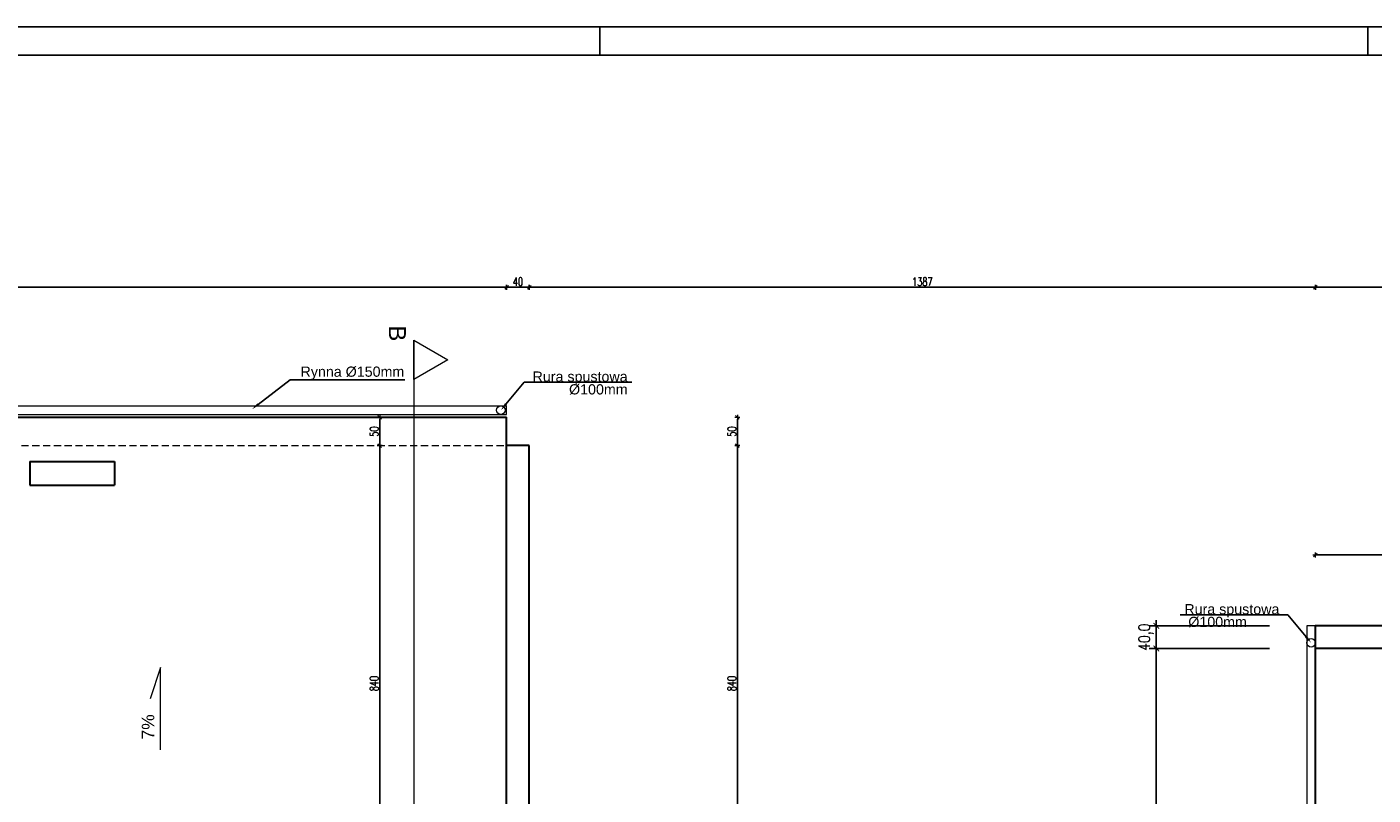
# Model space of a CAD drawing. Header units: millimetres. Extents: x 64838 to 107664, y -36848 to 0.
# Tile 107 of 109: x 98314 to 100689, y -28247 to -26891. Entities that reach past the tile are written whole.
import ezdxf
from ezdxf import colors
from ezdxf.entities.mleader import LeaderData, LeaderLine
from ezdxf.math import Vec2, Vec3

# ---------------------------------------------------------------- set-up
doc = ezdxf.new("R2010")
doc.units = ezdxf.units.MM
doc.linetypes.add('DASHED', pattern=[19.05, 12.7, -6.35])
doc.layers.get('Defpoints').update_dxf_attribs({"color": 30})
for name, color, linetype, lineweight in [('0.25', 3, 'Continuous', 25), ('J wymiary', 1, 'Continuous', 9), ('OPIS', 7, 'Continuous', 5), ('sciany', 252, 'Continuous', 30)]:
    doc.layers.add(name, color=color, linetype=linetype, lineweight=lineweight)
doc.layers.add('e-cad_opisy', color=7, linetype='Continuous')
doc.styles.add('ADESK2', font='simplex', dxfattribs={"width": 0.7})
doc.styles.add('e-cad_1', font='simplex.shx', dxfattribs={"width": 0.8})
doc.styles.get("Standard").update_dxf_attribs({"font": 'arial.ttf'})
doc.dimstyles.new('1-100', dxfattribs={"dimscale": 1.5, "dimtxt": 10, "dimasz": 2, "dimexe": 1, "dimexo": 1, "dimgap": 1.5, "dimtad": 1, "dimdec": 0, "dimrnd": 0.5, "dimdsep": 46, "dimtxsty": 'ADESK2', "dimblk": 'wymiar', "dimcen": -1, "dimdle": 5, "dimse1": 1, "dimse2": 1, "dimclrd": 256, "dimclre": 256, "dimclrt": 256, "dimadec": 0, "dimazin": 0, "dimtfac": 1, "dimtdec": 0, "dimtix": 1, "dimtmove": 0, "dimatfit": 3, "dimfxl": 20, "dimfxlon": 1, "dimtolj": 1, "dimtzin": 0, "dimarcsym": 0})
doc.dimstyles.new('e-cad_1_100_[cm]', dxfattribs={"dimscale": 10, "dimtxt": 2, "dimasz": 1, "dimexe": 1.25, "dimexo": 0.625, "dimtad": 1, "dimdec": 1, "dimrnd": 0.1, "dimzin": 1, "dimtxsty": 'e-cad_1', "dimblk": 'ARCHTICK', "dimcen": 2.5, "dimdle": 5, "dimclrd": 256, "dimclre": 256, "dimclrt": 7, "dimadec": 0, "dimazin": 0, "dimtfac": 1, "dimtix": 1, "dimtmove": 0, "dimatfit": 3, "dimfxl": 20, "dimfxlon": 1, "dimarcsym": 0})

# ---------------------------------------------------------------- blocks, each defined once
blk = doc.blocks.new('A1_poziom')
at = {"ltscale": 0.8}
for p, q in [((345.5, 589), (345.5, 594)), ((481, 589), (481, 594))]:
    blk.add_line(p, q, dxfattribs=at)
for points in [[(0, 0), (0, 297), (25, 297), (25, 594), (841, 594), (841, 0)], [(30, 5), (836, 5), (836, 589), (30, 589)]]:
    blk.add_lwpolyline(points, close=True)
blk = doc.blocks.new('wymiar')
for p, q in [((1.5, 0), (-1.5, 0)), ((1.06, 1.06), (-1.06, -1.06)), ((0, 1.5), (0, -1.5))]:
    blk.add_line(p, q)
blk = doc.blocks.new('*D1210')
at = {"layer": 'Defpoints', "color": 0, "ltscale": 4}
for p in [(99160, -27350.6), (96780, -27630.1), (99160, -27838)]:
    blk.add_point(p, dxfattribs=at)
at = {"layer": 'J wymiary', "lineweight": -2}
blk.add_line((96783, -27350.6), (99157, -27350.6), dxfattribs=at)
at = {"layer": 'J wymiary', "lineweight": -2, "ltscale": 4, "xscale": 3, "yscale": 3, "zscale": 3, "rotation": 180}
blk.add_blockref('wymiar', (96780, -27350.6), dxfattribs=at)
at = {"layer": 'J wymiary', "lineweight": -2, "ltscale": 4, "xscale": 3, "yscale": 3, "zscale": 3}
blk.add_blockref('wymiar', (99160, -27350.6), dxfattribs=at)
at = {"layer": 'J wymiary', "ltscale": 4, "insert": (97970, -27340.8), "char_height": 15, "attachment_point": 5, "style": 'ADESK2'}
blk.add_mtext('\\A1;2380', dxfattribs=at)
blk = doc.blocks.new('*D1211')
at = {"layer": 'Defpoints', "color": 0, "ltscale": 4}
for p in [(99200, -27350.6), (99200, -27830.7), (99160, -27838)]:
    blk.add_point(p, dxfattribs=at)
at = {"layer": 'J wymiary', "lineweight": -2}
blk.add_line((99163, -27350.6), (99197, -27350.6), dxfattribs=at)
at = {"layer": 'J wymiary', "lineweight": -2, "ltscale": 4, "xscale": 3, "yscale": 3, "zscale": 3, "rotation": 180}
blk.add_blockref('wymiar', (99160, -27350.6), dxfattribs=at)
at = {"layer": 'J wymiary', "lineweight": -2, "ltscale": 4, "xscale": 3, "yscale": 3, "zscale": 3}
blk.add_blockref('wymiar', (99200, -27350.6), dxfattribs=at)
at = {"layer": 'J wymiary', "ltscale": 4, "insert": (99180, -27340.8), "char_height": 15, "attachment_point": 5, "style": 'ADESK2'}
blk.add_mtext('\\A1;40', dxfattribs=at)
blk = doc.blocks.new('*D1212')
at = {"layer": 'Defpoints', "color": 0, "ltscale": 4}
for p in [(100587, -27350.6), (99200, -27830.7), (100587, -28028.5)]:
    blk.add_point(p, dxfattribs=at)
at = {"layer": 'J wymiary', "lineweight": -2}
blk.add_line((99203, -27350.6), (100584, -27350.6), dxfattribs=at)
at = {"layer": 'J wymiary', "lineweight": -2, "ltscale": 4, "xscale": 3, "yscale": 3, "zscale": 3, "rotation": 180}
blk.add_blockref('wymiar', (99200, -27350.6), dxfattribs=at)
at = {"layer": 'J wymiary', "lineweight": -2, "ltscale": 4, "xscale": 3, "yscale": 3, "zscale": 3}
blk.add_blockref('wymiar', (100587, -27350.6), dxfattribs=at)
at = {"layer": 'J wymiary', "ltscale": 4, "insert": (99893.5, -27340.8), "char_height": 15, "attachment_point": 5, "style": 'ADESK2'}
blk.add_mtext('\\A1;1387', dxfattribs=at)
blk = doc.blocks.new('*D1213')
at = {"layer": 'Defpoints', "color": 0, "ltscale": 4}
for p in [(101557, -27350.6), (100587, -28028.5), (101557, -28033.3)]:
    blk.add_point(p, dxfattribs=at)
at = {"layer": 'J wymiary', "lineweight": -2}
blk.add_line((100590, -27350.6), (101554, -27350.6), dxfattribs=at)
at = {"layer": 'J wymiary', "lineweight": -2, "ltscale": 4, "xscale": 3, "yscale": 3, "zscale": 3, "rotation": 180}
blk.add_blockref('wymiar', (100587, -27350.6), dxfattribs=at)
at = {"layer": 'J wymiary', "lineweight": -2, "ltscale": 4, "xscale": 3, "yscale": 3, "zscale": 3}
blk.add_blockref('wymiar', (101557, -27350.6), dxfattribs=at)
at = {"layer": 'J wymiary', "ltscale": 4, "insert": (101072, -27340.8), "char_height": 15, "attachment_point": 5, "style": 'ADESK2'}
blk.add_mtext('\\A1;970', dxfattribs=at)
blk = doc.blocks.new('*D1216')
at = {"layer": 'Defpoints', "color": 0, "ltscale": 4}
for p in [(99160, -27580.1), (99160, -27630.1), (99567.3, -27630.1)]:
    blk.add_point(p, dxfattribs=at)
at = {"layer": 'J wymiary', "lineweight": -2}
blk.add_line((99567.3, -27583.1), (99567.3, -27627.1), dxfattribs=at)
at = {"layer": 'J wymiary', "lineweight": -2, "ltscale": 4, "xscale": 3, "yscale": 3, "zscale": 3}
for p, rotation in [((99567.3, -27580.1), 90), ((99567.3, -27630.1), 270)]:
    blk.add_blockref('wymiar', p, dxfattribs=dict(at, rotation=rotation))
at = {"layer": 'J wymiary', "ltscale": 4, "insert": (99557.5, -27605.1), "char_height": 15, "attachment_point": 5, "rotation": 90, "style": 'ADESK2'}
blk.add_mtext('\\A1;50', dxfattribs=at)
blk = doc.blocks.new('*D1217')
at = {"layer": 'Defpoints', "color": 0, "ltscale": 4}
for p in [(99160, -27630.1), (99097.6, -28470.1), (99567.3, -28470.1)]:
    blk.add_point(p, dxfattribs=at)
at = {"layer": 'J wymiary', "lineweight": -2}
blk.add_line((99567.3, -27633.1), (99567.3, -28467.1), dxfattribs=at)
at = {"layer": 'J wymiary', "lineweight": -2, "ltscale": 4, "xscale": 3, "yscale": 3, "zscale": 3}
for p, rotation in [((99567.3, -27630.1), 90), ((99567.3, -28470.1), 270)]:
    blk.add_blockref('wymiar', p, dxfattribs=dict(at, rotation=rotation))
at = {"layer": 'J wymiary', "ltscale": 4, "insert": (99557.5, -28050.1), "char_height": 15, "attachment_point": 5, "rotation": 90, "style": 'ADESK2'}
blk.add_mtext('\\A1;840', dxfattribs=at)
blk = doc.blocks.new('*D1241')
at = {"layer": 'Defpoints', "color": 0, "ltscale": 4}
for p in [(98859.9, -27630.1), (98936.1, -27630.1), (98884.6, -28470.1)]:
    blk.add_point(p, dxfattribs=at)
at = {"layer": 'J wymiary', "lineweight": -2}
blk.add_line((98936.1, -28467.1), (98936.1, -27633.1), dxfattribs=at)
at = {"layer": 'J wymiary', "lineweight": -2, "ltscale": 4, "xscale": 3, "yscale": 3, "zscale": 3}
for p, rotation in [((98936.1, -27630.1), 90), ((98936.1, -28470.1), 270)]:
    blk.add_blockref('wymiar', p, dxfattribs=dict(at, rotation=rotation))
at = {"layer": 'J wymiary', "ltscale": 4, "insert": (98926.4, -28050.1), "char_height": 15, "attachment_point": 5, "rotation": 90, "style": 'ADESK2'}
blk.add_mtext('\\A1;840', dxfattribs=at)
blk = doc.blocks.new('*D1242')
at = {"layer": 'Defpoints', "color": 0, "ltscale": 4}
for p in [(98854.9, -27580.1), (98936.1, -27580.1), (98859.9, -27630.1)]:
    blk.add_point(p, dxfattribs=at)
at = {"layer": 'J wymiary', "lineweight": -2}
blk.add_line((98936.1, -27627.1), (98936.1, -27583.1), dxfattribs=at)
at = {"layer": 'J wymiary', "lineweight": -2, "ltscale": 4, "xscale": 3, "yscale": 3, "zscale": 3}
for p, rotation in [((98936.1, -27580.1), 90), ((98936.1, -27630.1), 270)]:
    blk.add_blockref('wymiar', p, dxfattribs=dict(at, rotation=rotation))
at = {"layer": 'J wymiary', "ltscale": 4, "insert": (98926.4, -27605.1), "char_height": 15, "attachment_point": 5, "rotation": 90, "style": 'ADESK2'}
blk.add_mtext('\\A1;50', dxfattribs=at)
blk = doc.blocks.new('*D1246')
at = {"layer": 'Defpoints', "color": 0, "ltscale": 4}
for p in [(101127, -27823), (100587, -28064.3), (101127, -28064.3)]:
    blk.add_point(p, dxfattribs=at)
at = {"layer": 'J wymiary', "lineweight": -2}
blk.add_line((100590, -27823), (101124, -27823), dxfattribs=at)
at = {"layer": 'J wymiary', "lineweight": -2, "ltscale": 4, "xscale": 3, "yscale": 3, "zscale": 3, "rotation": 180}
blk.add_blockref('wymiar', (100587, -27823), dxfattribs=at)
at = {"layer": 'J wymiary', "lineweight": -2, "ltscale": 4, "xscale": 3, "yscale": 3, "zscale": 3}
blk.add_blockref('wymiar', (101127, -27823), dxfattribs=at)
at = {"layer": 'J wymiary', "ltscale": 4, "insert": (100857, -27813.2), "char_height": 15, "attachment_point": 5, "style": 'ADESK2'}
blk.add_mtext('\\A1;540', dxfattribs=at)
blk = doc.blocks.new('_ArchTick')
at = {"color": 0, "linetype": 'ByBlock', "const_width": 0.15}
blk.add_lwpolyline([(-0.5, -0.5), (0.5, 0.5)], dxfattribs=at)
blk = doc.blocks.new('*D1253')
at = {"layer": 'Defpoints', "color": 0, "ltscale": 4}
for p in [(100612.1, -27948.1), (100306.3, -27988.1), (100612.1, -27988.1)]:
    blk.add_point(p, dxfattribs=at)
at = {"layer": 'OPIS', "lineweight": -2, "ltscale": 4}
for p, q in [((100506.3, -27948.1), (100293.8, -27948.1)), ((100306.3, -27948.1), (100306.3, -27938.1)), ((100306.3, -27948.1), (100306.3, -27988.1)), ((100506.3, -27988.1), (100293.8, -27988.1)), ((100306.3, -27988.1), (100306.3, -27998.1))]:
    blk.add_line(p, q, dxfattribs=at)
at = {"layer": 'OPIS', "lineweight": -2, "ltscale": 4, "xscale": 10, "yscale": 10, "zscale": 10}
for p, rotation in [((100306.3, -27948.1), 270), ((100306.3, -27988.1), 90)]:
    blk.add_blockref('_ArchTick', p, dxfattribs=dict(at, rotation=rotation))
at = {"layer": 'OPIS', "color": 7, "ltscale": 4, "insert": (100288.2, -27968.1), "char_height": 20, "attachment_point": 5, "rotation": 90, "style": 'e-cad_1'}
blk.add_mtext('40,0', dxfattribs=at)
blk = doc.blocks.new('*D1254')
at = {"layer": 'Defpoints', "color": 0, "ltscale": 4}
for p in [(100612.1, -27988.1), (100306.3, -29142.6), (100541.1, -29142.6)]:
    blk.add_point(p, dxfattribs=at)
at = {"layer": 'J wymiary', "lineweight": -2}
blk.add_line((100306.3, -27991.1), (100306.3, -29139.6), dxfattribs=at)
at = {"layer": 'J wymiary', "lineweight": -2, "ltscale": 4, "xscale": 3, "yscale": 3, "zscale": 3}
for p, rotation in [((100306.3, -27988.1), 90), ((100306.3, -29142.6), 270)]:
    blk.add_blockref('wymiar', p, dxfattribs=dict(at, rotation=rotation))
at = {"layer": 'J wymiary', "ltscale": 4, "insert": (100296.6, -28565.3), "char_height": 15, "attachment_point": 5, "rotation": 90, "style": 'ADESK2'}
blk.add_mtext('\\A1;1155', dxfattribs=at)

msp = doc.modelspace()

# ---------------------------------------------------------------- linework, layer by layer
at = {"layer": '0.25'}
msp.add_line((99159.95, -27996.1), (99159.95, -27670.1), dxfattribs=at)
at = {"layer": 'OPIS'}
for p, q in [((98996.48, -27444.11), (98996.48, -29936.94)), ((96779.95, -27560.1), (99159.95, -27560.1)), ((96779.95, -27575.1), (99159.95, -27575.1)), ((99159.95, -27575.1), (99159.95, -27560.1)), ((100586.95, -27948.1), (100571.95, -27948.1)), ((100571.95, -27948.1), (100571.95, -29369.6)), ((98549.01, -28021.84), (98531.19, -28077.16)), ((98549.01, -28167.04), (98549.01, -28021.84))]:
    msp.add_line(p, q, dxfattribs=at)
msp.add_lwpolyline([(99056.48, -27478.75), (98996.48, -27513.39), (98996.48, -27444.11)], close=True, dxfattribs=at)
for centre in [(99149.95, -27567.6), (100579.45, -27978.1)]:
    msp.add_circle(centre, 7.5, dxfattribs=at)
at = {"layer": 'sciany'}
for p, q in [((96779.95, -27580.1), (99159.95, -27580.1)), ((99159.95, -27630.1), (99159.95, -27580.1)), ((99159.95, -28470.1), (99159.95, -27630.1)), ((99199.95, -27630.1), (99159.95, -27630.1)), ((99199.95, -28510.1), (99199.95, -27630.1)), ((98318.95, -27658.1), (98467.95, -27658.1)), ((98318.95, -27658.1), (98318.95, -27700.1)), ((98467.95, -27658.1), (98467.95, -27700.1)), ((98318.95, -27700.1), (98467.95, -27700.1)), ((101556.95, -27948.1), (100586.95, -27948.1)), ((100586.95, -27948.1), (100586.95, -29539.6)), ((101556.95, -27988.1), (100586.95, -27988.1))]:
    msp.add_line(p, q, dxfattribs=at)
at = {"layer": 'sciany', "linetype": 'DASHED', "lineweight": 9}
msp.add_line((96779.95, -27630.1), (99159.95, -27630.1), dxfattribs=at)

# ---------------------------------------------------------------- block references
at = {"layer": 'e-cad_opisy', "ltscale": 4, "xscale": 10, "yscale": 10, "zscale": 10}
msp.add_blockref('A1_poziom', (95869.55, -32831.02), dxfattribs=at)

# ---------------------------------------------------------------- texts
at = {"layer": 'OPIS'}
msp.add_text('7%%%', height=22, rotation=90, dxfattribs=at).set_placement((98538.27, -28148.73))
at = {"layer": 'OPIS', "insert": (98967.41, -27431.95), "char_height": 30, "width": 162.4495, "attachment_point": 5, "rotation": 270}
msp.add_mtext('B', dxfattribs=at)

# ---------------------------------------------------------------- dimensions: what is measured, and where the dimension line sits
at = {"layer": 'J wymiary'}
for base, p1, p2, picture, middle in [((99159.95, -27350.55), (96779.95, -27630.1), (99159.95, -27837.97), '*D1210', (97969.95, -27340.8)), ((99199.95, -27350.55), (99159.95, -27837.97), (99199.95, -27830.72), '*D1211', (99179.95, -27340.8)), ((100586.95, -27350.55), (99199.95, -27830.72), (100586.95, -28028.5), '*D1212', (99893.45, -27340.8)), ((101556.95, -27350.55), (100586.95, -28028.5), (101556.95, -28033.34), '*D1213', (101071.95, -27340.8)), ((101126.95, -27822.97), (100586.95, -28064.33), (101126.95, -28064.33), '*D1246', (100856.95, -27813.22))]:
    dim = msp.add_linear_dim(base=base, p1=p1, p2=p2, dimstyle='1-100', override={"dimblk": 'wymiar'}, dxfattribs=at)
    dim.commit()
    dim.dimension.update_dxf_attribs({"geometry": picture, "text_midpoint": middle})
for base, p1, p2, picture, middle in [((98936.13, -27580.1), (98859.9, -27630.1), (98854.93, -27580.1), '*D1242', (98926.38, -27605.1)), ((99567.27, -27630.1), (99159.95, -27580.1), (99159.95, -27630.1), '*D1216', (99557.52, -27605.1)), ((98936.13, -27630.1), (98884.59, -28470.1), (98859.9, -27630.1), '*D1241', (98926.38, -28050.1)), ((99567.27, -28470.1), (99159.95, -27630.1), (99097.61, -28470.1), '*D1217', (99557.52, -28050.1)), ((100306.34864968, -29142.59593817), (100612.07104735, -27988.09593817), (100541.11029229, -29142.59593817), '*D1254', (100296.59864968, -28565.34593817))]:
    dim = msp.add_linear_dim(base=base, p1=p1, p2=p2, angle=90, dimstyle='1-100', override={"dimblk": 'wymiar'}, dxfattribs=at)
    dim.commit()
    dim.dimension.update_dxf_attribs({"geometry": picture, "text_midpoint": middle})
at = {"layer": 'OPIS', "ltscale": 4}
dim = msp.add_linear_dim(base=(100306.35, -27988.1), p1=(100612.07, -27948.1), p2=(100612.07, -27988.1), angle=90, dimstyle='e-cad_1_100_[cm]', dxfattribs=at)
dim.commit()
dim.dimension.update_dxf_attribs({"geometry": '*D1253', "text_midpoint": (100288.19, -27968.1)})

# ---------------------------------------------------------------- leaders
at = {"layer": 'OPIS'}
ml = msp.add_multileader_mtext('Standard', dxfattribs=at)
ml.set_content('Rynna %%C150mm', color=256)
ml.set_leader_properties()
ml.build(insert=Vec2(0, 0))
ml.multileader.update_dxf_attribs({"text_left_attachment_type": 6, "text_right_attachment_type": 6, "arrow_head_size": 14})
ctx = ml.context
ctx.base_point, ctx.char_height, ctx.arrow_head_size, ctx.landing_gap_size, ctx.plane_origin = Vec3(98786.38, -27513.78), 18, 14, 10, Vec3(99255.45, -27449.47)
ctx.left_attachment, ctx.right_attachment = 6, 6
notes = []
notes.append((ctx, [(0, (1, 1, 0), (98778.38, -27513.78), (1, 0), 8, [(0, [(98710.62, -27565.81)], 256, [])])]))
ctx.mtext.insert, ctx.mtext.line_spacing_factor, ctx.mtext.flow_direction = Vec3(98796.38, -27490.49), 0.25, 5
ml = msp.add_multileader_mtext('Standard', dxfattribs=at)
ml.set_content('Rura spustowa\\P\\P\\P %%C100mm', color=256)
ml.set_leader_properties()
ml.build(insert=Vec2(0, 0))
ml.multileader.update_dxf_attribs({"text_left_attachment_type": 6, "text_right_attachment_type": 6, "arrow_head_size": 14})
ctx = ml.context
ctx.base_point, ctx.char_height, ctx.arrow_head_size, ctx.landing_gap_size, ctx.plane_origin = Vec3(99198.88, -27517.94), 18, 14, 10, Vec3(98913.6, -27424.27)
ctx.left_attachment, ctx.right_attachment, ctx.text_align_type = 6, 6, 2
notes.append((ctx, [(0, (1, 1, 0), (99190.88, -27517.94), (1, 0), 8, [(0, [(99149.95, -27567.6)], 256, [])])]))
ctx.mtext.insert, ctx.mtext.alignment, ctx.mtext.line_spacing_factor, ctx.mtext.flow_direction = Vec3(99373.56, -27499.22), 3, 0.25, 5
ml = msp.add_multileader_mtext('Standard', dxfattribs=at)
ml.set_content('Rura spustowa\\P\\P\\P %%C100mm', color=256)
ml.set_leader_properties()
ml.build(insert=Vec2(0, 0))
ml.multileader.update_dxf_attribs({"text_left_attachment_type": 6, "text_right_attachment_type": 6, "arrow_head_size": 14})
ctx = ml.context
ctx.base_point, ctx.char_height, ctx.arrow_head_size, ctx.landing_gap_size, ctx.plane_origin = Vec3(100345.85, -27928.44), 18, 14, 10, Vec3(100815.81, -27834.77)
ctx.left_attachment, ctx.right_attachment = 6, 6
notes.append((ctx, [(0, (1, 1, 0), (100538.53, -27928.44), (-1, 0), 8, [(0, [(100579.45, -27978.1)], 256, [])])]))
ctx.mtext.insert, ctx.mtext.line_spacing_factor, ctx.mtext.flow_direction = Vec3(100355.85, -27909.72), 0.25, 5
for ctx, leaders in notes:
    for number, flags, end, landing, length, lines in leaders:
        leader = LeaderData()
        leader.index, (leader.has_last_leader_line, leader.has_dogleg_vector, leader.attachment_direction) = number, flags
        leader.last_leader_point, leader.dogleg_vector, leader.dogleg_length = Vec3(end), Vec3(landing), length
        for number, points, colour, breaks in lines:
            line = LeaderLine()
            line.index, line.vertices, line.color, line.breaks = number, Vec3.list(points), colors.encode_raw_color(colour), breaks
            leader.lines.append(line)
        ctx.leaders.append(leader)

doc.saveas('drawing.dxf')
